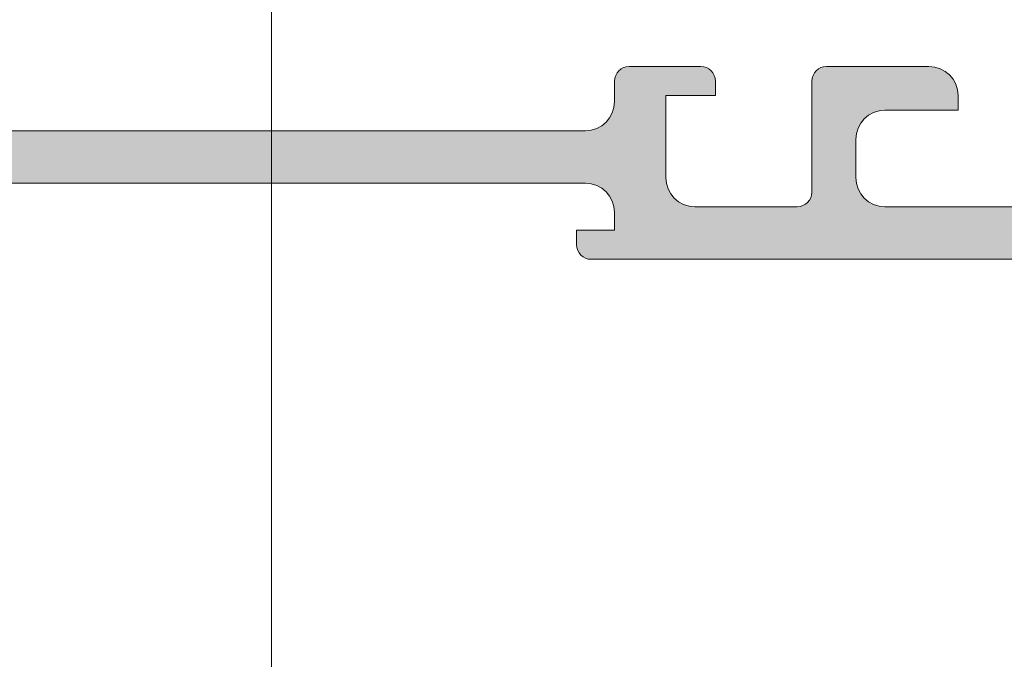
# Model space of a CAD drawing. Header units: metres. Extents: x -0.7 to 9.9, y -1.9 to 2.2.
# Tile 11 of 51: x -0.0172 to 0.0164, y -0.9007 to -0.8788. Entities that reach past the tile are written whole.
import ezdxf

# ---------------------------------------------------------------- set-up
doc = ezdxf.new("R2010")
doc.units = ezdxf.units.M
doc.header["$MEASUREMENT"] = 0
doc.linetypes.add('Strichlinie doppelt', pattern=[0.109361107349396, 0.0529166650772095, -0.0211666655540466, 0.014111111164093, -0.0211666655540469])
for name, color, linetype in [('451 - Universal.Achsen Raster', 7, 'Continuous'), ('Neubau_301 - Elemente.Linie', 7, 'Continuous'), ('Neubau_302 - Elemente.Schraffur', 7, 'Continuous')]:
    doc.layers.add(name, color=color, linetype=linetype)

msp = doc.modelspace()

# ---------------------------------------------------------------- hatches: boundary and pattern name
at = {"layer": 'Neubau_302 - Elemente.Schraffur', "linetype": 'Continuous', "lineweight": 5}
msp.add_hatch(color=7, dxfattribs=at).paths.add_polyline_path([(-0.0438418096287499, -0.9203965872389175, -0.4142135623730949), (-0.04434180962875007, -0.9198965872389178), (-0.04434180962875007, -0.8874965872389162, -0.4142135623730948), (-0.0438418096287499, -0.8869965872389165), (-0.03784180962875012, -0.8869965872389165, -0.4142135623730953), (-0.03734180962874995, -0.8874965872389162), (-0.03734180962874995, -0.8948965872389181, 0.4142135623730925), (-0.03684180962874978, -0.8953965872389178), (-0.03604180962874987, -0.8953965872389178, 0.4142135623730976), (-0.03554180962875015, -0.8948965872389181), (-0.03554180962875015, -0.8874965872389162, -0.4142135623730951), (-0.03504180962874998, -0.8869965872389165), (-0.01959180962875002, -0.8869965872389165, 0.414213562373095), (-0.01909180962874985, -0.8864965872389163), (-0.01909180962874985, -0.8859965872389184), (-0.02039180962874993, -0.8859965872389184), (-0.02039180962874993, -0.885396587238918, -0.4142135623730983), (-0.01939180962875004, -0.8843965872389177), (0.002108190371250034, -0.8843965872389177, -0.4142135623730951), (0.003108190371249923, -0.885396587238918), (0.003108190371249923, -0.8859965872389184), (0.001808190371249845, -0.8859965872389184), (0.001808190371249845, -0.8864965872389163, 0.4142135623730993), (0.002308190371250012, -0.8869965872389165), (0.01775819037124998, -0.8869965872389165, -0.4142135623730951), (0.01825819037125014, -0.8874965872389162), (0.01825819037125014, -0.8948965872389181, 0.4142135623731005), (0.01875819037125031, -0.8953965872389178), (0.01955819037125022, -0.8953965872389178, 0.4142135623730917), (0.02005819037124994, -0.8948965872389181), (0.02005819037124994, -0.8874965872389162, -0.414213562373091), (0.02055819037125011, -0.8869965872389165), (0.02655819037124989, -0.8869965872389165, -0.4142135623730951), (0.02705819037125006, -0.8874965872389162), (0.02705819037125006, -0.9198965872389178, -0.4142135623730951), (0.02655819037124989, -0.9203965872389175), (0.02055819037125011, -0.9203965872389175, -0.4142135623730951), (0.02005819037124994, -0.9198965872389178), (0.02005819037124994, -0.9124965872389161, 0.4142135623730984), (0.01955819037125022, -0.9119965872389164), (0.01875819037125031, -0.9119965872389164, 0.4142135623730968), (0.01825819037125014, -0.9124965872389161), (0.01825819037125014, -0.9168965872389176, -0.4142135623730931), (0.01775819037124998, -0.9173965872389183), (0.01435819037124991, -0.9173965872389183, -0.4142135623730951), (0.01385819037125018, -0.9168965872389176), (0.01385819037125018, -0.9135965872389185, -0.4142135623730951), (0.01435819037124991, -0.9130965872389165), (0.01455819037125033, -0.9130965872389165, 0.4142135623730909), (0.01505819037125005, -0.9125965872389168), (0.01505819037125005, -0.9103965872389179, 0.4142135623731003), (0.01485819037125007, -0.910196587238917), (0.01455819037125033, -0.910196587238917, 0.4142135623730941), (0.01405819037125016, -0.9106965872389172), (0.01405819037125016, -0.911396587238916, -0.4142135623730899), (0.01385819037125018, -0.9115965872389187), (0.01205819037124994, -0.9115965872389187), (0.01205819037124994, -0.9173965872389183), (0.0116081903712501, -0.9173965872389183), (0.0116081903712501, -0.9188965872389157), (0.01205819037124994, -0.9188965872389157), (0.01205819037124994, -0.9268965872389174, 0.4142135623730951), (0.0125581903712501, -0.927396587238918), (0.01285819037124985, -0.927396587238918, 0.4142135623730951), (0.01385819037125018, -0.9263965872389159), (0.01385819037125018, -0.9247965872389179), (0.01335819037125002, -0.9247965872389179), (0.01385819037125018, -0.9219609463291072), (0.01385819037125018, -0.9196965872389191, -0.414213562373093), (0.01435819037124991, -0.9191965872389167), (0.01775819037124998, -0.9191965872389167, -0.4142135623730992), (0.01825819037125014, -0.9196965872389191), (0.01825819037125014, -0.9219609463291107), (0.01875819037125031, -0.9247965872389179), (0.01825819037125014, -0.9247965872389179), (0.01825819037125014, -0.9328965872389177, 0.4142135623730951), (0.01875819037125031, -0.9333965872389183), (0.01955819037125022, -0.9333965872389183, 0.4142135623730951), (0.02005819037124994, -0.9328965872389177), (0.02005819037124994, -0.9226965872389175, -0.4142135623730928), (0.02055819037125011, -0.9221965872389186), (0.02655819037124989, -0.9221965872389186, -0.4142135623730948), (0.02705819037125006, -0.9226965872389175), (0.02705819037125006, -0.9420965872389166, -0.4142135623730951), (0.02655819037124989, -0.9425965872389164), (0.02555819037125, -0.9425965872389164, 0.414213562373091), (0.02505819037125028, -0.943096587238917), (0.02505819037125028, -0.9443965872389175, 0.4142135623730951), (0.02555819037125, -0.9448965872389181), (0.02605819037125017, -0.9448965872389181), (0.02605819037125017, -0.943896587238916), (0.02655819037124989, -0.943896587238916, -0.4142135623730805), (0.02755819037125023, -0.9448965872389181), (0.02755819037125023, -0.9488965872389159, -0.4142135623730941), (0.02655819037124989, -0.949896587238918), (0.02605819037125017, -0.949896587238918), (0.02605819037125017, -0.9488965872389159), (0.02555819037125, -0.9488965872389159, 0.4142135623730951), (0.02505819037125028, -0.9493965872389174), (0.02505819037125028, -0.950696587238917, 0.414213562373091), (0.02555819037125, -0.9511965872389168), (0.02885819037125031, -0.9511965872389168, 0.4142135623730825), (0.02935819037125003, -0.950696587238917), (0.02935819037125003, -0.8556965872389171, 0.4142135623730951), (0.02885819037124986, -0.8551965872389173), (0.02435819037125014, -0.8551965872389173, 0.4142135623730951), (0.02385819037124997, -0.8556965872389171), (0.02385819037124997, -0.8569965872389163, 0.4142135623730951), (0.02435819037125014, -0.8574965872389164), (0.0248581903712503, -0.8574965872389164), (0.0248581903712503, -0.8564965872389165), (0.02635819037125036, -0.8564965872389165, -0.4142135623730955), (0.02735819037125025, -0.8574965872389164), (0.02735819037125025, -0.8614965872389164, -0.4142135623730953), (0.02635819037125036, -0.8624965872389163), (0.0248581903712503, -0.8624965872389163), (0.0248581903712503, -0.8614965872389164), (0.02435819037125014, -0.8614965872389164, 0.4142135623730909), (0.02385819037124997, -0.8619965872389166), (0.02385819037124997, -0.8647965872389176, 0.4744978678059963), (0.02445819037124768, -0.8652864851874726, 0.4744978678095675), (0.02505819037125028, -0.8647965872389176), (0.02505819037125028, -0.8642965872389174, -0.4142135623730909), (0.02555819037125, -0.8637965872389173), (0.02655819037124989, -0.8637965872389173, -0.4142135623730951), (0.02705819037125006, -0.8642965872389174), (0.02705819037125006, -0.8801965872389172), (0.02595819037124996, -0.8801965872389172), (0.0248581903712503, -0.8812965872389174), (0.0248581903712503, -0.8818965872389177), (0.02635819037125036, -0.8818965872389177, -0.4142135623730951), (0.02735819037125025, -0.8828965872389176), (0.02735819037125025, -0.8841965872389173, -0.4142135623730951), (0.02635819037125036, -0.8851965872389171), (0.02215819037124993, -0.8851965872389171, -0.4000000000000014), (0.02115819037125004, -0.8851965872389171), (0.01235819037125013, -0.8851965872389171, -0.4142135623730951), (0.01135819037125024, -0.8841965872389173), (0.01135819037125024, -0.8828965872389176, -0.4142135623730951), (0.01235819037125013, -0.8818965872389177), (0.01485819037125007, -0.8818965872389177), (0.01485819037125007, -0.8813965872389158, 0.4142135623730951), (0.01385819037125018, -0.8803965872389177), (0.01035819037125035, -0.8803965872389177, 0.4142135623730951), (0.00985819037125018, -0.8808965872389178), (0.00985819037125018, -0.8846965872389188, -0.4142135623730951), (0.009358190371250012, -0.8851965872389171), (0.005858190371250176, -0.8851965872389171, -0.4142135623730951), (0.004858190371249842, -0.8841965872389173), (0.004858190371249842, -0.8813965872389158), (0.006558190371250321, -0.8813965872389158), (0.006558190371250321, -0.8808965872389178, 0.4142135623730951), (0.006058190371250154, -0.8803965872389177), (0.00360819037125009, -0.8803965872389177, 0.4142135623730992), (0.003108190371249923, -0.8808965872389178), (0.003108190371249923, -0.8815965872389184, -0.4142135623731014), (0.002108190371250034, -0.8825965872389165), (-0.01939180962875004, -0.8825965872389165, -0.4142135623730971), (-0.02039180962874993, -0.8815965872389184), (-0.02039180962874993, -0.8808965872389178, 0.414213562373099), (-0.02089180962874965, -0.8803965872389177), (-0.02334180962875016, -0.8803965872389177, 0.4142135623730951), (-0.02384180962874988, -0.8808965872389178), (-0.02384180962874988, -0.8813965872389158), (-0.02214180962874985, -0.8813965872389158), (-0.02214180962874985, -0.8841965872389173, -0.4142135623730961), (-0.02314180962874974, -0.8851965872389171), (-0.02664180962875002, -0.8851965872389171, -0.4142135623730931), (-0.02714180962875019, -0.8846965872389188), (-0.02714180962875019, -0.8808965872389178, 0.4142135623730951), (-0.02764180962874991, -0.8803965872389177), (-0.03114180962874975, -0.8803965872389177, 0.4142135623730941), (-0.03214180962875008, -0.8813965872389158), (-0.03214180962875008, -0.8818965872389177), (-0.02964180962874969, -0.8818965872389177, -0.4142135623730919), (-0.0286418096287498, -0.8828965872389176), (-0.0286418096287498, -0.8841965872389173, -0.4142135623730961), (-0.02964180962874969, -0.8851965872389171), (-0.03844180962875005, -0.8851965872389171, -0.4000000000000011), (-0.03944180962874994, -0.8851965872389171), (-0.04364180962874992, -0.8851965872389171, -0.4142135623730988), (-0.04464180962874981, -0.8841965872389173), (-0.04464180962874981, -0.8828965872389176, -0.4142135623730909), (-0.04364180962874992, -0.8818965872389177), (-0.04214180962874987, -0.8818965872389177), (-0.04214180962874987, -0.8812965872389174), (-0.04324180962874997, -0.8801965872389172), (-0.04664180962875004, -0.8801965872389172), (-0.04664180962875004, -0.9216965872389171, 0.4142135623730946), (-0.04614180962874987, -0.9221965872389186), (-0.03784180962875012, -0.9221965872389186, -0.4142135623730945), (-0.03734180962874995, -0.9226965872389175), (-0.03734180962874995, -0.9328965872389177, 0.4142135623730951), (-0.03684180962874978, -0.9333965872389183), (-0.03604180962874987, -0.9333965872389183, 0.4142135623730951), (-0.03554180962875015, -0.9328965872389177), (-0.03554180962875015, -0.9247965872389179), (-0.03604180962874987, -0.9247965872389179), (-0.03554180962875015, -0.9219609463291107), (-0.03554180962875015, -0.9196965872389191, -0.4142135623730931), (-0.03504180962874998, -0.9191965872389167), (-0.03164180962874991, -0.9191965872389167, -0.4142135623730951), (-0.03114180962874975, -0.9196965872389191), (-0.03114180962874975, -0.9219609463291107), (-0.03064180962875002, -0.9247965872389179), (-0.03114180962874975, -0.9247965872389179), (-0.03114180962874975, -0.9263965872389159, 0.4142135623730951), (-0.03014180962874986, -0.927396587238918), (-0.02984180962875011, -0.927396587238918, 0.4142135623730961), (-0.02934180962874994, -0.9268965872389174), (-0.02934180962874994, -0.9188965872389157), (-0.02889180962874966, -0.9188965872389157), (-0.02889180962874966, -0.9173965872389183), (-0.02934180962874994, -0.9173965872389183), (-0.02934180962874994, -0.9115965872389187), (-0.03114180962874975, -0.9115965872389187, -0.4142135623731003), (-0.03134180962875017, -0.911396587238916), (-0.03134180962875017, -0.9106965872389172, 0.4142135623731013), (-0.03184180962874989, -0.910196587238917), (-0.03214180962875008, -0.910196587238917, 0.4142135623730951), (-0.03234180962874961, -0.9103965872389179), (-0.03234180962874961, -0.9125965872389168, 0.4884838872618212), (-0.03173986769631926, -0.9131062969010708, -0.4732848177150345), (-0.03114180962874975, -0.9135965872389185), (-0.03114180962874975, -0.9168965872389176, -0.4142135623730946), (-0.03164180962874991, -0.9173965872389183), (-0.03504180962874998, -0.9173965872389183, -0.4142135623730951), (-0.03554180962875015, -0.9168965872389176), (-0.03554180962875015, -0.9124965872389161, 0.4142135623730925), (-0.03604180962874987, -0.9119965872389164), (-0.03684180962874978, -0.9119965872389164, 0.4142135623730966), (-0.03734180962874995, -0.9124965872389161), (-0.03734180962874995, -0.9198965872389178, -0.4142135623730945), (-0.03784180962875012, -0.9203965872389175)])

# ---------------------------------------------------------------- linework, layer by layer
at = {"layer": '451 - Universal.Achsen Raster', "color": 160, "linetype": 'Strichlinie doppelt', "lineweight": 9, "true_color": 0x3232ff}
msp.add_line((-0.008627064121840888, -1.928196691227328), (-0.008627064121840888, 1.591803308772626), dxfattribs=at)
at = {"layer": 'Neubau_301 - Elemente.Linie', "color": 1, "linetype": 'Continuous', "lineweight": 5, "flags": 128}
for points in [[(-0.01939180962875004, -0.8825965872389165), (0.002108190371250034, -0.8825965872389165, 0.414213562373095), (0.003108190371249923, -0.8815965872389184), (0.003108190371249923, -0.8808965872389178, -0.414213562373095), (0.00360819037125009, -0.8803965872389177), (0.006058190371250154, -0.8803965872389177, -0.414213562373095), (0.006558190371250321, -0.8808965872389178), (0.006558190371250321, -0.8813965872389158), (0.004858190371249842, -0.8813965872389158), (0.004858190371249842, -0.8841965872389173, 0.414213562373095), (0.005858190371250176, -0.8851965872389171), (0.009358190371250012, -0.8851965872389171, 0.414213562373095), (0.00985819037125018, -0.8846965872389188), (0.00985819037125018, -0.8808965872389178, -0.414213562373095), (0.01035819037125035, -0.8803965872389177), (0.01385819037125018, -0.8803965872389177, -0.414213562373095), (0.01485819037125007, -0.8813965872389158), (0.01485819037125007, -0.8818965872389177), (0.01235819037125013, -0.8818965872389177, 0.414213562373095), (0.01135819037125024, -0.8828965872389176), (0.01135819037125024, -0.8841965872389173, 0.414213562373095), (0.01235819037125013, -0.8851965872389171), (0.02115819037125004, -0.8851965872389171, 0.4000000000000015)], [(0.01775819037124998, -0.8869965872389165), (0.002308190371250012, -0.8869965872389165, -0.414213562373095), (0.001808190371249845, -0.8864965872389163), (0.001808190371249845, -0.8859965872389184), (0.003108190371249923, -0.8859965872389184), (0.003108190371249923, -0.885396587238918, 0.414213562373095), (0.002108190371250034, -0.8843965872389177), (-0.01939180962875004, -0.8843965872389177)]]:
    msp.add_lwpolyline(points, format="xyb", dxfattribs=at)

doc.saveas('drawing.dxf')
